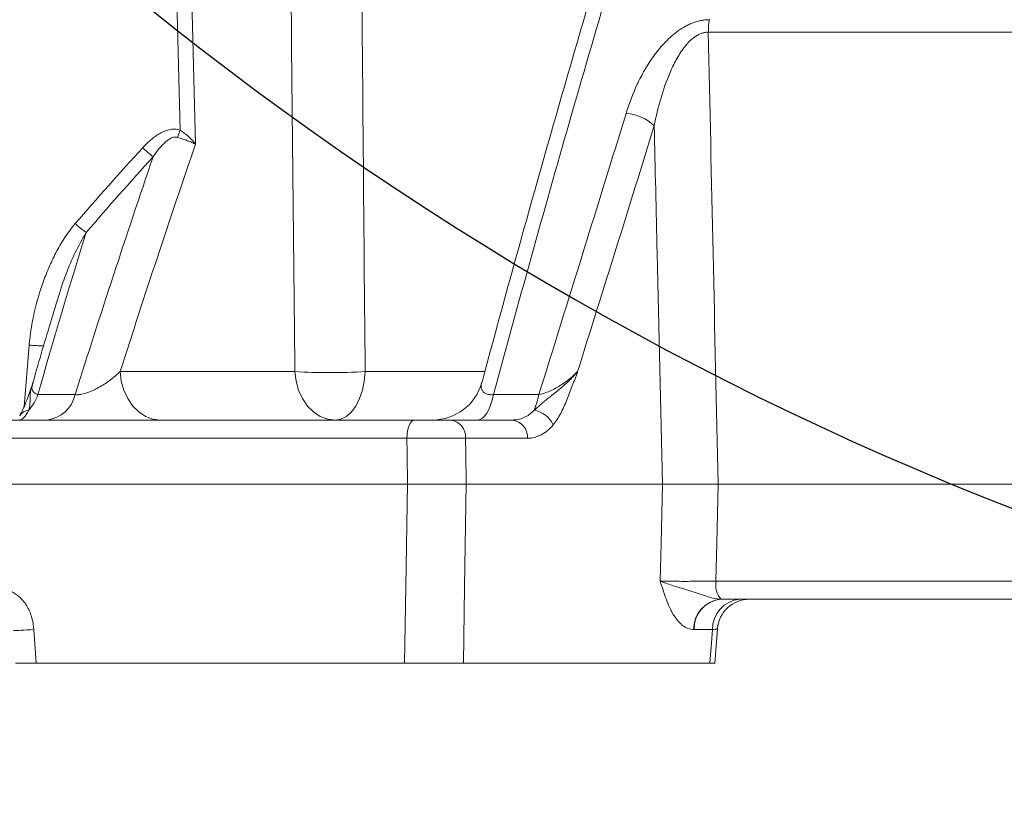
# Model space of a CAD drawing. Header units: millimetres. Extents: x 0 to 16820, y 0 to 11880.
# Tile 46 of 122: x 7831 to 7985, y 6622 to 6745. Entities that reach past the tile are written whole.
import ezdxf

# ---------------------------------------------------------------- set-up
doc = ezdxf.new("R2010")
doc.units = ezdxf.units.MM
doc.header["$LTSCALE"] = 20
doc.styles.add('SLDTEXTSTYLE0', font='TXT', dxfattribs={"width": 0.605})
doc.dimstyles.new('SLDDIMSTYLE0', dxfattribs={"dimtxt": 140, "dimasz": 100, "dimexe": 0, "dimexo": 0.0625, "dimgap": 35, "dimtad": 1, "dimtoh": 1, "dimdec": 0, "dimrnd": 1e-09, "dimzin": 12, "dimdsep": 46, "dimtxsty": 'SLDTEXTSTYLE0', "dimsah": 1, "dimcen": 0.09, "dimadec": 0, "dimazin": 0, "dimtfac": 1, "dimtofl": 0, "dimtmove": 0, "dimatfit": 3, "dimfxl": 1, "dimfrac": 2, "dimtolj": 1, "dimtzin": 12, "dimarcsym": 0})
doc.dimstyles.new('SLDDIMSTYLE1', dxfattribs={"dimtxt": 140, "dimasz": 100, "dimexe": 0, "dimexo": 0.0625, "dimgap": 35, "dimtad": 1, "dimtoh": 1, "dimdec": 1, "dimrnd": 1e-09, "dimzin": 12, "dimdsep": 46, "dimtxsty": 'SLDTEXTSTYLE0', "dimsah": 1, "dimcen": 0.09, "dimadec": 0, "dimazin": 0, "dimtfac": 1, "dimtofl": 0, "dimtmove": 0, "dimatfit": 3, "dimfxl": 1, "dimfrac": 2, "dimtolj": 1, "dimtzin": 12, "dimarcsym": 0})

# ---------------------------------------------------------------- blocks, each defined once
blk = doc.blocks.new('*D15')
at = {"color": 7, "linetype": 'Continuous', "lineweight": 0}
for p, q in [((5792.5, 7139.47), (5792.5, 3974.47)), ((7994.5, 6320.77), (7994.5, 3974.47)), ((5792.5, 4004.47), (7994.5, 4004.47))]:
    blk.add_line(p, q, dxfattribs=at)
for points in [[(5792.5, 4004.47), (5892.5, 3989.47), (5892.5, 4019.47)], [(7994.5, 4004.47), (7894.5, 4019.47), (7894.5, 3989.47)]]:
    blk.add_solid(points, dxfattribs=at)
at = {"color": 7, "linetype": 'Continuous', "lineweight": 0, "insert": (6679.62, 4184.94), "char_height": 140, "attachment_point": 1, "style": 'SLDTEXTSTYLE0'}
blk.add_mtext('2202', dxfattribs=at)
blk = doc.blocks.new('*D16')
at = {"color": 7, "linetype": 'Continuous', "lineweight": 0}
for p, q in [((6601.28, 7139.47), (6601.28, 4374.47)), ((7994.5, 6320.77), (7994.5, 4374.47)), ((6601.28, 4404.47), (7994.5, 4404.47))]:
    blk.add_line(p, q, dxfattribs=at)
for points in [[(6601.28, 4404.47), (6701.28, 4389.47), (6701.28, 4419.47)], [(7994.5, 4404.47), (7894.5, 4419.47), (7894.5, 4389.47)]]:
    blk.add_solid(points, dxfattribs=at)
at = {"color": 7, "linetype": 'Continuous', "lineweight": 0, "insert": (7084.01, 4584.94), "char_height": 140, "attachment_point": 1, "style": 'SLDTEXTSTYLE0'}
blk.add_mtext('1393', dxfattribs=at)

msp = doc.modelspace()

# ---------------------------------------------------------------- linework, layer by layer
at = {"color": 8, "linetype": 'Continuous', "lineweight": 0}
for p, q in [((7856.37, 6727.76), (7855.85, 6748.17)), ((7858.21, 6748.17), (7858.79, 6725.56)), ((8192.93, 6743.05), (7938.85, 6743.05)), ((7832.04, 6684.59), (7832.81, 6694.18)), ((7847.02, 6690.05), (7874.31, 6690.05)), ((7885.27, 6690.05), (7903.89, 6690.05)), ((7931.32, 6688.9), (7931.31, 6688.68)), ((7834.17, 6686.44), (7839.98, 6686.44)), ((7905.33, 6686.44), (7912.4, 6686.44)), ((7891.79, 6679.62), (7825.28, 6679.62)), ((7910.62, 6679.62), (7900.95, 6679.62)), ((7940.05, 6657.31), (8195.09, 6657.31)), ((7833.53, 6649.73), (7833.9, 6644.47)), ((7939.52, 6649.73), (7936.63, 6649.73))]:
    msp.add_line(p, q, dxfattribs=at)
at = {"color": 7, "linetype": 'Continuous', "lineweight": 0}
for p, q in [((7827.13, 6682.47), (7892.91, 6682.47)), ((7898.63, 6682.47), (7908.25, 6682.47)), ((7822.52, 6672.47), (7891.91, 6672.47)), ((7901.06, 6672.47), (7931.71, 6672.47)), ((7940.38, 6672.47), (8195.68, 6672.47)), ((8191.38, 6654.47), (7940.85, 6654.47)), ((7939.85, 6644.46), (7940.28, 6649.86)), ((7833.9, 6644.47), (7891.43, 6644.47)), ((7900.62, 6644.47), (7939.1, 6644.47))]:
    msp.add_line(p, q, dxfattribs=at)
at = {"color": 8, "linetype": 'Continuous', "lineweight": 0, "flags": 128}
for points in [[(7847.02, 6690.05), (7847.19, 6688.55), (7847.59, 6687.12), (7848.19, 6685.81), (7848.98, 6684.66), (7849.92, 6683.73), (7850.99, 6683.04), (7852.14, 6682.61), (7853.33, 6682.47)], [(7874.31, 6690.05), (7874.48, 6688.55), (7874.88, 6687.12), (7875.48, 6685.81), (7876.27, 6684.66), (7877.21, 6683.73), (7878.27, 6683.04), (7879.42, 6682.61), (7880.62, 6682.47)], [(7885.27, 6690.05), (7885.14, 6688.55), (7884.85, 6687.12), (7884.4, 6685.81), (7883.82, 6684.66), (7883.13, 6683.73), (7882.34, 6683.04), (7881.49, 6682.61), (7880.62, 6682.47)], [(7905.33, 6686.44), (7905.12, 6685.58), (7904.87, 6684.79), (7904.58, 6684.11), (7904.27, 6683.53), (7903.93, 6683.07), (7903.57, 6682.74), (7903.2, 6682.53), (7902.83, 6682.47)], [(7892.91, 6682.47), (7892.7, 6682.41), (7892.49, 6682.25), (7892.3, 6681.99), (7892.14, 6681.64), (7892, 6681.21), (7891.89, 6680.72), (7891.82, 6680.19), (7891.79, 6679.62)], [(7891.91, 6672.47), (7891.83, 6677.25), (7891.79, 6679.62)], [(7900.95, 6679.62), (7900.98, 6677.25), (7901.06, 6672.47)], [(7891.43, 6644.47), (7891.64, 6656.43), (7891.91, 6672.47)], [(7901.06, 6672.47), (7900.81, 6656.43), (7900.62, 6644.47)], [(7931.36, 6657.31), (7931.5, 6663.24), (7931.71, 6672.47)], [(7940.38, 6672.47), (7940.18, 6663.24), (7940.05, 6657.31)], [(7939.1, 6644.47), (7939.35, 6647.66), (7939.52, 6649.73)]]:
    msp.add_lwpolyline(points, dxfattribs=at)
at = {"color": 7, "linetype": 'Continuous', "lineweight": 30}
for centre, radius, start, end in [((8169.5, 7139.47), 2377, 300, 180), ((8169.5, 7139.47), 505.19, 200.1488, 80.1488), ((8717, 6191.17), 1282, 142.84568, 300)]:
    msp.add_arc(centre, radius, start, end, dxfattribs=at)
at = {"color": 8, "linetype": 'Continuous', "lineweight": 0}
for centre, radius, start, end in [((7951.83, 6742.94), 12.97, 170.7853, 179.4805), ((7925.51, 6723.23), 7.16, 46.8172, 85.9438), ((7700.92, 6779.01), 163.68, 341.3372, 341.7539), ((7887.04, 6764.75), 53.96, 227.4331, 229.7234), ((7873.87, 6752.24), 51.72, 229.0981, 231.5326), ((7836.14, 6732.82), 38.78, 265.0776, 268.447), ((7879.79, 6780.1), 90.22, 266.5173, 273.4827), ((7826.83, 6689.11), 7.81, 319.1772, 340.0258), ((7834.92, 6687.6), 5.19, 278.0292, 347.0396), ((7901.52, 6688.38), 11.04, 336.6574, 349.8996), ((7832.93, 6682.1), 1.91, 95.7607, 147.068), ((7910.92, 6679.92), 4.15, 25.9104, 79.6548), ((7898.27, 6679.81), 2.68, 356.0867, 82.2026), ((7907.92, 6679.78), 2.71, 356.6588, 83.0226), ((7943.47, 6656.69), 3.47, 169.7307, 219.8698), ((7941.22, 6649.83), 4.66, 95.1681, 181.2199), ((7941.24, 6649.87), 4.62, 94.8822, 181.7359), ((7944.15, 6649.85), 4.63, 94.6688, 181.56)]:
    msp.add_arc(centre, radius, start, end, dxfattribs=at)
at = {"color": 7, "linetype": 'Continuous', "lineweight": 0}
for centre, radius, start, end in [((7825.67, 6690.47), 8, 341.464, 344.1202), ((7895.78, 6690.47), 8, 270.0002, 344.7913), ((7945.26, 6649.47), 5, 90.0099, 175.6198), ((7945.26, 6649.47), 5, 90.0055, 175.5786)]:
    msp.add_arc(centre, radius, start, end, dxfattribs=at)
for points, knots in [([(7926.73, 6769.48), (7925.68, 6766.04), (7922.84, 6756.7), (7918.28, 6741.19), (7913.03, 6722.91), (7908.09, 6705.31), (7904.95, 6693.72), (7903.52, 6688.41)], [0, 0, 0, 0, 0.1299792, 0.3533132, 0.5789553, 0.8070071, 1, 1, 1, 1]), ([(7837.22, 6701.23), (7836.24, 6698.03), (7834.92, 6693.75), (7833.71, 6689.42), (7833.4, 6688.32)], [0, 0, 0, 0, 0.748056, 1, 1, 1, 1]), ([(7833.27, 6687.96), (7833.26, 6687.95), (7832.99, 6687.13), (7832.56, 6685.87), (7831.97, 6684.39), (7831.59, 6683.56), (7831.39, 6683.26), (7831.33, 6683.16)], [0, 0, 0, 0, 0.0042518, 0.4382142, 0.6849748, 0.8993656, 1, 1, 1, 1]), ([(7892.91, 6682.47), (7893.4, 6682.47), (7893.91, 6682.47), (7894.7, 6682.47), (7894.97, 6682.47), (7895.49, 6682.47), (7895.75, 6682.47), (7896.26, 6682.47), (7896.51, 6682.47), (7897, 6682.47), (7897.23, 6682.47), (7897.67, 6682.47), (7897.89, 6682.47), (7898.28, 6682.47), (7898.46, 6682.47), (7898.63, 6682.47)], [0, 0, 0, 0, 0.25, 0.25, 0.375, 0.375, 0.5, 0.5, 0.625, 0.625, 0.75, 0.75, 0.875, 0.875, 1, 1, 1, 1]), ([(7891.91, 6672.47), (7892.7, 6672.47), (7893.51, 6672.47), (7894.78, 6672.47), (7895.2, 6672.47), (7896.04, 6672.47), (7896.45, 6672.47), (7897.06, 6672.47), (7897.27, 6672.47), (7897.67, 6672.47), (7897.86, 6672.47), (7898.44, 6672.47), (7898.81, 6672.47), (7899.52, 6672.47), (7899.86, 6672.47), (7900.5, 6672.47), (7900.79, 6672.47), (7901.06, 6672.47)], [0, 0, 0, 0, 0.25, 0.25, 0.375, 0.375, 0.5, 0.5, 0.5625, 0.5625, 0.625, 0.625, 0.75, 0.75, 0.875, 0.875, 1, 1, 1, 1]), ([(7940.38, 6672.47), (7939.58, 6672.47), (7938.76, 6672.47), (7937.52, 6672.47), (7937.11, 6672.47), (7936.3, 6672.47), (7935.91, 6672.47), (7935.14, 6672.47), (7934.76, 6672.47), (7934.05, 6672.47), (7933.71, 6672.47), (7933.06, 6672.47), (7932.76, 6672.47), (7932.2, 6672.47), (7931.94, 6672.47), (7931.71, 6672.47)], [0, 0, 0, 0, 0.25, 0.25, 0.375, 0.375, 0.5, 0.5, 0.625, 0.625, 0.75, 0.75, 0.875, 0.875, 1, 1, 1, 1]), ([(7833.9, 6644.47), (7833.23, 6644.47), (7831.89, 6644.47), (7830.76, 6644.47), (7830.7, 6644.47), (7830.67, 6644.47)], [0, 0, 0, 0, 0.35616, 0.712341, 1, 1, 1, 1]), ([(7900.62, 6644.47), (7900.08, 6644.47), (7899.45, 6644.47), (7898.37, 6644.47), (7898, 6644.47), (7897.23, 6644.47), (7896.83, 6644.47), (7896.21, 6644.47), (7896, 6644.47), (7895.58, 6644.47), (7895.37, 6644.47), (7894.74, 6644.47), (7894.32, 6644.47), (7893.48, 6644.47), (7893.05, 6644.47), (7892.23, 6644.47), (7891.83, 6644.47), (7891.43, 6644.47)], [0, 0, 0, 0, 0.25, 0.25, 0.375, 0.375, 0.5, 0.5, 0.5625, 0.5625, 0.625, 0.625, 0.75, 0.75, 0.875, 0.875, 1, 1, 1, 1]), ([(7939.79, 6644.47), (7939.81, 6644.47), (7939.89, 6644.47), (7939.59, 6644.47), (7939.21, 6644.47), (7939.1, 6644.47)], [0, 0, 0, 0, 0.145663, 0.747683, 1, 1, 1, 1])]:
    msp.add_open_spline(points, degree=3, knots=knots, dxfattribs=at)
at = {"color": 8, "linetype": 'Continuous', "lineweight": 0}
for points, knots in [([(7929.52, 6770.77), (7925.32, 6757.02), (7921.21, 6743.11), (7913.14, 6714.99), (7909.19, 6700.79), (7905.33, 6686.44)], [0, 0, 0, 0, 0.5, 0.5, 1, 1, 1, 1]), ([(7926.02, 6730.37), (7926.49, 6731.91), (7927.07, 6733.43), (7928.11, 6735.66), (7928.49, 6736.4), (7929.32, 6737.85), (7929.78, 6738.56), (7930.78, 6739.96), (7931.33, 6740.65), (7932.24, 6741.63), (7932.56, 6741.95), (7933.23, 6742.55), (7933.58, 6742.85), (7934.31, 6743.39), (7934.69, 6743.64), (7935.29, 6743.98), (7935.49, 6744.09), (7935.91, 6744.3), (7936.12, 6744.39), (7936.77, 6744.65), (7937.21, 6744.78), (7937.88, 6744.92), (7938.11, 6744.95), (7938.57, 6745), (7938.79, 6745.01), (7939.02, 6745.01)], [0, 0, 0, 0, 0.25, 0.25, 0.375, 0.375, 0.5, 0.5, 0.625, 0.625, 0.6875, 0.6875, 0.75, 0.75, 0.8125, 0.8125, 0.84375, 0.84375, 0.875, 0.875, 0.9375, 0.9375, 0.96875, 0.96875, 1, 1, 1, 1]), ([(7938.85, 6743.05), (7938.66, 6743.06), (7938.47, 6743.04), (7938.09, 6742.97), (7937.9, 6742.92), (7937.54, 6742.78), (7937.37, 6742.7), (7937.03, 6742.51), (7936.86, 6742.4), (7936.39, 6742.06), (7936.1, 6741.81), (7935.57, 6741.26), (7935.32, 6740.97), (7934.62, 6740.06), (7934.22, 6739.42), (7933.68, 6738.44), (7933.5, 6738.1), (7933.18, 6737.43), (7933.03, 6737.1), (7932.29, 6735.41), (7931.82, 6734.03), (7931.02, 6731.26), (7930.68, 6729.86), (7930.41, 6728.45)], [0, 0, 0, 0, 0.03125, 0.03125, 0.0625, 0.0625, 0.09375, 0.09375, 0.125, 0.125, 0.1875, 0.1875, 0.25, 0.25, 0.375, 0.375, 0.4375, 0.4375, 0.5, 0.5, 0.75, 0.75, 1, 1, 1, 1]), ([(7938.85, 6743.05), (7939.1, 6731.54), (7939.35, 6720.03), (7939.6, 6708.52), (7939.86, 6696.5), (7940.12, 6684.48), (7940.38, 6672.47)], [0.00106566, 0.00106566, 0.00106566, 0.00106566, 0.0356692, 0.0356692, 0.0356692, 0.07179682, 0.07179682, 0.07179682, 0.07179682]), ([(7850.54, 6725.01), (7850.92, 6725.43), (7851.32, 6725.82), (7852.17, 6726.55), (7852.62, 6726.89), (7853.36, 6727.32), (7853.61, 6727.45), (7854.14, 6727.67), (7854.41, 6727.76), (7854.97, 6727.88), (7855.24, 6727.91), (7855.81, 6727.9), (7856.1, 6727.85), (7856.37, 6727.76)], [0, 0, 0, 0, 0.25, 0.25, 0.5, 0.5, 0.625, 0.625, 0.75, 0.75, 0.875, 0.875, 1, 1, 1, 1]), ([(7931.71, 6672.47), (7931.43, 6684.48), (7931.15, 6696.5), (7930.87, 6708.52), (7930.72, 6715.16), (7930.56, 6721.8), (7930.41, 6728.45)], [0, 0, 0, 0, 0.03612862, 0.03612862, 0.03612862, 0.05609602, 0.05609602, 0.05609602, 0.05609602]), ([(7855.99, 6726.63), (7855.89, 6726.67), (7855.78, 6726.68), (7855.56, 6726.68), (7855.45, 6726.67), (7855.14, 6726.59), (7854.94, 6726.5), (7854.56, 6726.28), (7854.39, 6726.15), (7854.06, 6725.87), (7853.9, 6725.73), (7853.45, 6725.27), (7853.17, 6724.95), (7852.64, 6724.28), (7852.39, 6723.94), (7852.16, 6723.58)], [0, 0, 0, 0, 0.0625, 0.0625, 0.125, 0.125, 0.25, 0.25, 0.375, 0.375, 0.5, 0.5, 0.75, 0.75, 1, 1, 1, 1]), ([(7855.99, 6726.63), (7856.27, 6726.54), (7856.53, 6726.46), (7857.05, 6726.28), (7857.31, 6726.19), (7857.79, 6726.02), (7858.02, 6725.93), (7858.33, 6725.79), (7858.43, 6725.74), (7858.62, 6725.65), (7858.71, 6725.6), (7858.79, 6725.56)], [0, 0, 0, 0, 0.25, 0.25, 0.5, 0.5, 0.75, 0.75, 0.875, 0.875, 1, 1, 1, 1]), ([(7856.37, 6727.76), (7856.61, 6727.6), (7856.85, 6727.43), (7857.31, 6727.08), (7857.53, 6726.89), (7857.94, 6726.52), (7858.14, 6726.33), (7858.49, 6725.95), (7858.65, 6725.75), (7858.79, 6725.56)], [0, 0, 0, 0, 0.25, 0.25, 0.5, 0.5, 0.75, 0.75, 1, 1, 1, 1]), ([(7832.81, 6694.18), (7832.95, 6695.9), (7833.23, 6697.59), (7833.98, 6700.92), (7834.46, 6702.56), (7835.34, 6704.97), (7835.66, 6705.77), (7836.36, 6707.35), (7836.73, 6708.13), (7837.54, 6709.64), (7837.98, 6710.37), (7838.93, 6711.8), (7839.44, 6712.49), (7840.01, 6713.15)], [0, 0, 0, 0, 0.25, 0.25, 0.5, 0.5, 0.625, 0.625, 0.75, 0.75, 0.875, 0.875, 1, 1, 1, 1]), ([(7841.7, 6711.75), (7841.11, 6710.72), (7839.92, 6708.64), (7838.43, 6705.11), (7837.64, 6702.6), (7837.21, 6701.24)], [0, 0, 0, 0, 0.310552, 0.62438, 1, 1, 1, 1]), ([(7839.98, 6686.44), (7840.12, 6686.42), (7840.28, 6686.42), (7840.63, 6686.44), (7840.81, 6686.46), (7841.37, 6686.57), (7841.75, 6686.69), (7842.29, 6686.89), (7842.47, 6686.96), (7842.81, 6687.12), (7842.98, 6687.19), (7843.47, 6687.44), (7843.78, 6687.61), (7844.38, 6687.97), (7844.66, 6688.15), (7845.2, 6688.52), (7845.45, 6688.71), (7846.18, 6689.28), (7846.62, 6689.66), (7847.02, 6690.05)], [0, 0, 0, 0, 0.0625, 0.0625, 0.125, 0.125, 0.25, 0.25, 0.3125, 0.3125, 0.375, 0.375, 0.5, 0.5, 0.625, 0.625, 0.75, 0.75, 1, 1, 1, 1]), ([(7911.66, 6684), (7911.95, 6684.25), (7912.24, 6684.51), (7912.83, 6685.04), (7913.14, 6685.31), (7913.78, 6685.83), (7914.11, 6686.09), (7914.75, 6686.58), (7915.06, 6686.83), (7915.97, 6687.57), (7916.54, 6688.06), (7917.57, 6689.05), (7918.03, 6689.55), (7918.45, 6690.05)], [0, 0, 0, 0, 0.125, 0.125, 0.25, 0.25, 0.375, 0.375, 0.5, 0.5, 0.75, 0.75, 1, 1, 1, 1]), ([(7912.4, 6686.44), (7912.73, 6686.5), (7913.07, 6686.6), (7913.72, 6686.83), (7914.04, 6686.96), (7914.93, 6687.38), (7915.47, 6687.7), (7916.46, 6688.34), (7916.92, 6688.68), (7917.74, 6689.36), (7918.11, 6689.7), (7918.45, 6690.05)], [0, 0, 0, 0, 0.125, 0.125, 0.25, 0.25, 0.5, 0.5, 0.75, 0.75, 1, 1, 1, 1]), ([(7914.65, 6681.73), (7915.08, 6682.26), (7915.46, 6682.86), (7916.15, 6684.17), (7916.46, 6684.88), (7917.06, 6686.33), (7917.34, 6687.07), (7917.76, 6688.18), (7917.9, 6688.56), (7918.11, 6689.11), (7918.18, 6689.3), (7918.32, 6689.67), (7918.39, 6689.86), (7918.45, 6690.05)], [0, 0, 0, 0, 0.25, 0.25, 0.5, 0.5, 0.75, 0.75, 0.875, 0.875, 0.9375, 0.9375, 1, 1, 1, 1]), ([(7833.29, 6687.92), (7833.15, 6687.44), (7832.9, 6686.61), (7832.98, 6685.38), (7832.9, 6684.5), (7832.76, 6684.07), (7832.74, 6684)], [0, 0, 0, 0, 0.377053, 0.661886, 0.947032, 1, 1, 1, 1]), ([(7833.44, 6688.27), (7833.37, 6688.07), (7833.16, 6687.57), (7833.33, 6686.98), (7833.75, 6686.58), (7834.07, 6686.47), (7834.17, 6686.44)], [0, 0, 0, 0, 0.256922, 0.670641, 0.896139, 1, 1, 1, 1]), ([(7903.5, 6688.37), (7903.5, 6688.36), (7903.28, 6687.92), (7903.37, 6687.36), (7903.74, 6686.79), (7904.15, 6686.54), (7904.68, 6686.41), (7905.12, 6686.43), (7905.33, 6686.44)], [0, 0, 0, 0, 0.0111818, 0.4526185, 0.622039, 0.7618931, 0.883548, 1, 1, 1, 1]), ([(7832.74, 6684), (7832.49, 6683.49), (7832.23, 6683.11), (7831.83, 6682.72), (7831.69, 6682.63), (7831.43, 6682.5), (7831.3, 6682.47), (7831.18, 6682.47)], [0, 0, 0, 0, 0.5, 0.5, 0.75, 0.75, 1, 1, 1, 1]), ([(7908.25, 6682.47), (7908.56, 6682.47), (7908.87, 6682.5), (7909.47, 6682.63), (7909.77, 6682.72), (7910.65, 6683.11), (7911.18, 6683.49), (7911.66, 6684)], [0, 0, 0, 0, 0.25, 0.25, 0.5, 0.5, 1, 1, 1, 1]), ([(7914.65, 6681.73), (7914.08, 6681.04), (7913.45, 6680.52), (7912.6, 6680.07), (7912.42, 6679.99), (7912.07, 6679.86), (7911.89, 6679.8), (7911.36, 6679.67), (7910.99, 6679.62), (7910.62, 6679.62)], [0, 0, 0, 0, 0.5, 0.5, 0.625, 0.625, 0.75, 0.75, 1, 1, 1, 1]), ([(7900.95, 6679.62), (7900.68, 6679.63), (7900.38, 6679.63), (7899.75, 6679.64), (7899.41, 6679.65), (7898.7, 6679.65), (7898.33, 6679.66), (7897.75, 6679.66), (7897.55, 6679.66), (7897.15, 6679.66), (7896.95, 6679.66), (7896.33, 6679.66), (7895.92, 6679.66), (7895.09, 6679.66), (7894.66, 6679.65), (7893.39, 6679.64), (7892.58, 6679.64), (7891.79, 6679.62)], [0, 0, 0, 0, 0.125, 0.125, 0.25, 0.25, 0.375, 0.375, 0.4375, 0.4375, 0.5, 0.5, 0.625, 0.625, 0.75, 0.75, 1, 1, 1, 1]), ([(7823.23, 6657.31), (7823.35, 6657.31), (7823.6, 6657.31), (7823.96, 6657.29), (7824.33, 6657.27), (7824.71, 6657.23), (7825.08, 6657.19), (7825.46, 6657.14), (7825.84, 6657.08), (7826.22, 6657.01), (7826.99, 6656.84), (7828.08, 6656.56), (7829.26, 6656.1), (7830.14, 6655.65), (7830.78, 6655.24), (7831.39, 6654.74), (7831.87, 6654.23), (7832.24, 6653.75), (7832.5, 6653.33), (7832.74, 6652.89), (7832.95, 6652.43), (7833.13, 6651.93), (7833.27, 6651.42), (7833.39, 6650.88), (7833.48, 6650.31), (7833.51, 6649.92), (7833.53, 6649.73)], [0, 0, 0, 0, 0.028456, 0.057053, 0.085801, 0.114712, 0.143797, 0.173068, 0.202534, 0.232207, 0.262096, 0.380784, 0.486232, 0.542546, 0.593337, 0.649086, 0.703169, 0.73518, 0.766885, 0.798523, 0.830337, 0.862566, 0.895438, 0.929171, 0.963964, 1, 1, 1, 1]), ([(7936.57, 6649.73), (7936.27, 6649.74), (7935.97, 6649.8), (7935.39, 6650.02), (7935.11, 6650.19), (7934.71, 6650.5), (7934.58, 6650.61), (7934.32, 6650.86), (7934.2, 6651), (7933.83, 6651.43), (7933.6, 6651.76), (7933.17, 6652.46), (7932.97, 6652.84), (7932.59, 6653.66), (7932.42, 6654.09), (7931.92, 6655.41), (7931.64, 6656.36), (7931.36, 6657.31)], [0, 0, 0, 0, 0.125, 0.125, 0.25, 0.25, 0.3125, 0.3125, 0.375, 0.375, 0.5, 0.5, 0.625, 0.625, 0.75, 0.75, 1, 1, 1, 1]), ([(7931.36, 6657.31), (7931.59, 6657.3), (7931.85, 6657.3), (7932.4, 6657.29), (7932.71, 6657.29), (7933.36, 6657.28), (7933.7, 6657.28), (7934.41, 6657.27), (7934.79, 6657.27), (7935.57, 6657.27), (7935.96, 6657.27), (7936.77, 6657.28), (7937.18, 6657.28), (7938.43, 6657.29), (7939.25, 6657.3), (7940.05, 6657.31)], [0, 0, 0, 0, 0.125, 0.125, 0.25, 0.25, 0.375, 0.375, 0.5, 0.5, 0.625, 0.625, 0.75, 0.75, 1, 1, 1, 1]), ([(7940.8, 6654.47), (7940.4, 6654.47), (7939.98, 6654.55), (7939.12, 6654.76), (7938.69, 6654.89), (7937.82, 6655.18), (7937.38, 6655.32), (7936.51, 6655.61), (7936.08, 6655.75), (7935.23, 6656.02), (7934.81, 6656.15), (7934.01, 6656.39), (7933.63, 6656.51), (7932.9, 6656.75), (7932.56, 6656.86), (7932.07, 6657.03), (7931.92, 6657.09), (7931.63, 6657.2), (7931.49, 6657.25), (7931.36, 6657.31)], [0, 0, 0, 0, 0.125, 0.125, 0.25, 0.25, 0.375, 0.375, 0.5, 0.5, 0.625, 0.625, 0.75, 0.75, 0.875, 0.875, 0.9375, 0.9375, 1, 1, 1, 1]), ([(7830.37, 6649.61), (7830.36, 6649.6), (7830.31, 6649.57), (7831.38, 6649.61), (7832.81, 6649.69), (7833.53, 6649.73)], [0, 0, 0, 0, 0.225844, 0.612922, 1, 1, 1, 1]), ([(7940.21, 6649.86), (7940.22, 6649.85), (7940.23, 6649.82), (7939.79, 6649.76), (7939.52, 6649.73)], [0, 0, 0, 0, 0.3905498, 1, 1, 1, 1])]:
    msp.add_open_spline(points, degree=3, knots=knots, dxfattribs=at)
for points in [[(7874.31, 6690.05), (7874.03, 6716.44), (7873.76, 6742.83), (7873.5, 6769.23)], [(7884.6, 6769.23), (7884.81, 6742.83), (7885.04, 6716.44), (7885.27, 6690.05)], [(7912.4, 6686.44), (7917, 6701.23), (7921.55, 6715.87), (7926.02, 6730.37)], [(7930.41, 6728.45), (7926.49, 6715.76), (7922.49, 6702.96), (7918.45, 6690.05)], [(7840.01, 6713.15), (7843.46, 6717.16), (7846.97, 6721.11), (7850.54, 6725.01)], [(7858.79, 6725.56), (7854.76, 6713.82), (7850.84, 6701.98), (7847.02, 6690.05)], [(7839.98, 6686.44), (7843.92, 6698.93), (7847.98, 6711.31), (7852.16, 6723.58)], [(7852.16, 6723.58), (7848.61, 6719.69), (7845.13, 6715.74), (7841.7, 6711.75)], [(7841.7, 6711.75), (7839.09, 6703.36), (7836.58, 6694.92), (7834.17, 6686.44)], [(7940.8, 6654.47), (7940.82, 6654.47), (7940.83, 6654.47), (7940.85, 6654.47)], [(7936.63, 6649.73), (7936.61, 6649.73), (7936.59, 6649.73), (7936.57, 6649.73)]]:
    msp.add_open_spline(points, degree=3, dxfattribs=at)

# ---------------------------------------------------------------- dimensions: what is measured, and where the dimension line sits
at = {"color": 7, "linetype": 'Continuous', "lineweight": 0}
for base, p1, dimstyle, picture, middle in [((7994.5, 4004.47), (5792.5, 7139.47), 'SLDDIMSTYLE1', '*D15', (6893.5, 4004.47)), ((7994.5, 4404.47), (6601.28, 7139.47), 'SLDDIMSTYLE0', '*D16', (7297.89, 4404.47))]:
    dim = msp.add_linear_dim(base=base, p1=p1, p2=(7994.5, 6320.77), dimstyle=dimstyle, dxfattribs=at)
    dim.commit()
    dim.dimension.update_dxf_attribs({"geometry": picture, "text_midpoint": middle, "dimtype": 160})

doc.saveas('drawing.dxf')
